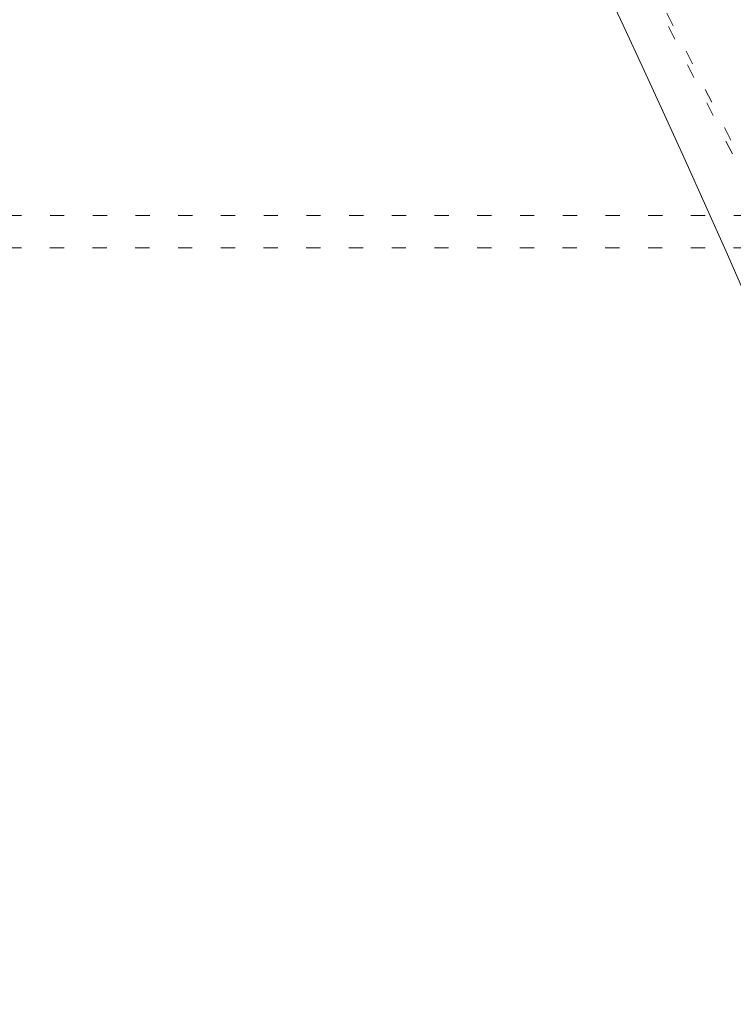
# Model space of a CAD drawing. Header units: millimetres. Extents: x -62314 to 79800, y -34032 to 28340.
# Tile 221 of 256: x 61837 to 63604, y -1483 to 954. Entities that reach past the tile are written whole.
import ezdxf

# ---------------------------------------------------------------- set-up
doc = ezdxf.new("R2010")
doc.units = ezdxf.units.MM
doc.header["$LTSCALE"] = 508
doc.linetypes.add('Dash Style-5', pattern=[0.20828, 0.069425, -0.138855])
doc.linetypes.add('Dash Style-6', pattern=[1.04164, 0.625, -0.20828, 0.06943, -0.13893])
for name, color, linetype, lineweight in [('(00) tekening-aanzicht grijs', 8, 'Continuous', 0), ('(00) tekening-stramien-algemeen', 7, 'Dash Style-6', 0), ('(28) hoofddraagconstructie-bovenliggend', 1, 'Dash Style-5', 0), ('None', 7, 'Continuous', 0)]:
    doc.layers.add(name, color=color, linetype=linetype, lineweight=lineweight)

# ---------------------------------------------------------------- blocks, each defined once
blk = doc.blocks.new('blok b-v1-gevel_constructie')
at = {"layer": '(28) hoofddraagconstructie-bovenliggend', "color": 2, "lineweight": 0, "transparency": 33554687, "flags": 128}
for points in [[(11711.79, 31224.21), (14764.46, 27795.86), (14540.41, 27596.36), (11487.74, 31024.71)], [(-3165.85, 23357.42), (14390.89, 28061.74), (14411.6, 27984.47), (-3145.15, 23280.15)]]:
    blk.add_lwpolyline(points, close=True, dxfattribs=at)
blk = doc.blocks.new('blok B 01 (2D)')
at = {"layer": '(00) tekening-aanzicht grijs', "color": 17, "lineweight": 0, "transparency": 33554687, "flags": 128}
blk.add_lwpolyline([(67147.1, 17815), (67147.2, 17815, 0.120217), (58756, 30980.7), (59001.1, 31046.4), (59684.3, 30368.2), (59885.2, 30566, -0.112264), (67637.5, 17926, -0.000404), (67654.8, 17874.8), (67653.6, 17874.1, -0.068823), (67693, 17589.1), (67693, 8520.6), (67193, 8520.6), (67193, 17589.1, 0.081822), (67163.9, 17765.6)], format="xyb", dxfattribs=at)
at = {"layer": '(28) hoofddraagconstructie-bovenliggend', "color": 2, "lineweight": 0, "transparency": 33554687, "flags": 128}
blk.add_lwpolyline([(59254.1, 30716.6), (61825.1, 27834.3), (65027.1, 22992.8)], dxfattribs=at)
at = {"layer": 'None', "color": 17, "lineweight": 0, "transparency": 33554687, "flags": 128}
blk.add_lwpolyline([(67854.8, 18398.6, 0.109455), (60141.4, 30818.1)], format="xyb", dxfattribs=at)
at = {"layer": 'None', "color": 17, "transparency": 33554687}
blk.add_blockref('blok b-v1-gevel_constructie', (47480, 0), dxfattribs=at)
blk = doc.blocks.new('Stramien blok B')
at = {"layer": '(00) tekening-stramien-algemeen', "color": 2, "lineweight": 0, "transparency": 33554687}
blk.add_arc((35700.8, -3868.7), 33612.3, 18.04471, 49.82225, dxfattribs=at)

msp = doc.modelspace()

# ---------------------------------------------------------------- block references
at = {"layer": 'None', "color": 17, "transparency": 33554687}
for name, p, rotation in [('blok B 01 (2D)', (-3125.94, -10622.93), 344.9999999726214), ('Stramien blok B', (0, 0), 344.9999645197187)]:
    msp.add_blockref(name, p, dxfattribs=dict(at, rotation=rotation))

doc.saveas('drawing.dxf')
